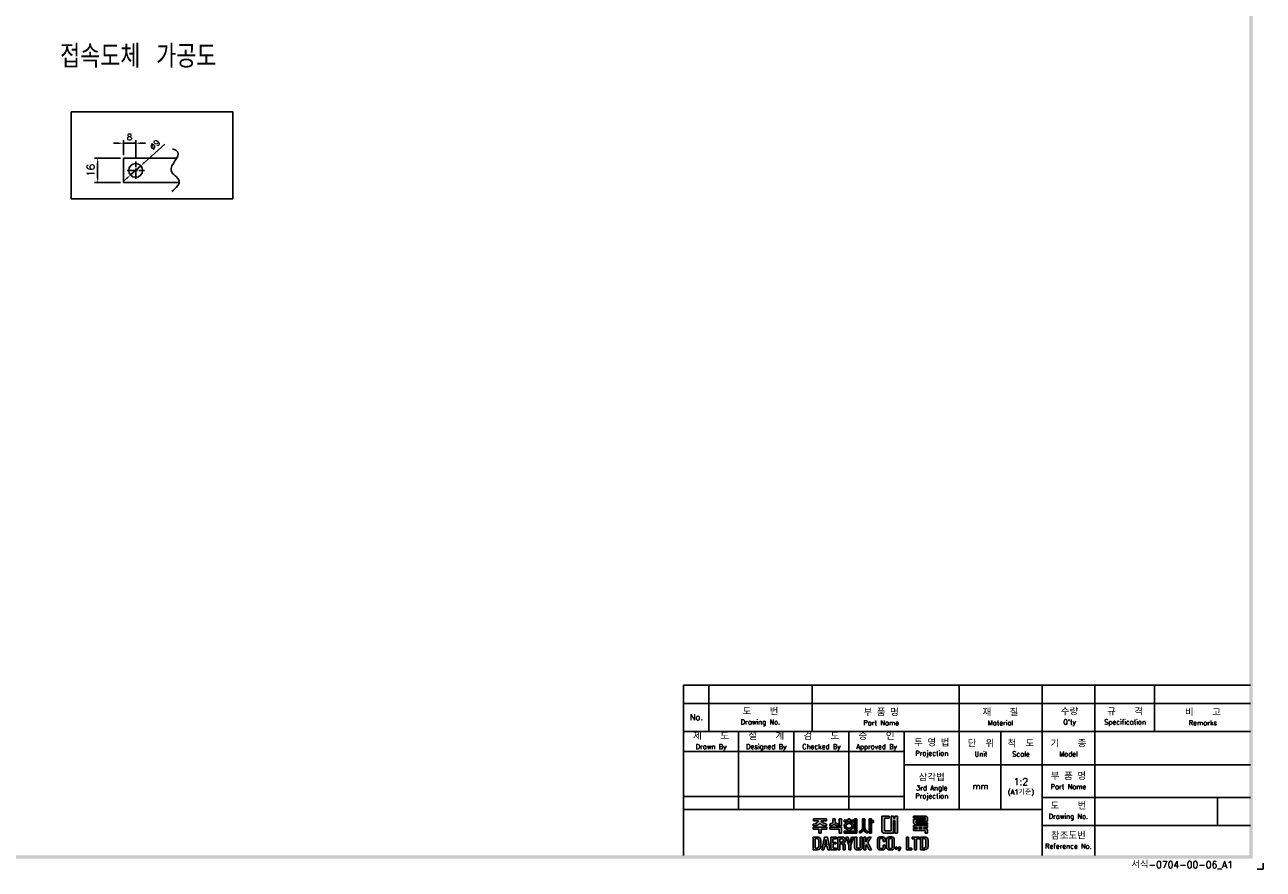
# Model space of a CAD drawing. Extents: x 2148 to 4002, y -907 to 1742.
# Tile 16 of 18: x 3194 to 4002, y 580 to 1131. Entities that reach past the tile are written whole.
import ezdxf

# ---------------------------------------------------------------- set-up
doc = ezdxf.new("R2010")
doc.units = 0
doc.header["$LTSCALE"] = 3
doc.header["$MEASUREMENT"] = 0
doc.linetypes.add('CENTER', pattern=[2, 1.25, -0.25, 0.25, -0.25])
doc.layers.get('0').update_dxf_attribs({"linetype": 'CONTINUOUS'})
doc.layers.get('Defpoints').update_dxf_attribs({"linetype": 'CONTINUOUS'})
for name, color, linetype in [('cen', 1, 'CENTER'), ('di', 3, 'CONTINUOUS'), ('dimtaxt', 3, 'CONTINUOUS'), ('dwg', 7, 'CONTINUOUS')]:
    doc.layers.add(name, color=color, linetype=linetype)
doc.styles.add('KIM', font='ROMANS.shx', dxfattribs={"height": 5, "bigfont": 'GSG1.shx'})
doc.styles.get("Standard").update_dxf_attribs({"font": 'romans.shx', "height": 4, "bigfont": 'ghs.shx'})
doc.dimstyles.get("Standard").update_dxf_attribs({"dimtxt": 0.18, "dimasz": 0.18, "dimexe": 0.18, "dimexo": 0.0625, "dimgap": 0.09, "dimtad": 0, "dimtih": 1, "dimtoh": 1, "dimdec": 4, "dimzin": 0, "dimdsep": 46, "dimtxsty": 'Standard', "dimcen": 0.09, "dimadec": 0, "dimazin": 0, "dimtfac": 1, "dimtdec": 4, "dimtofl": 0, "dimtmove": 0, "dimatfit": 3, "dimfxl": 0, "dimtolj": 1, "dimtzin": 0, "dimarcsym": 0})
doc.dimstyles.new('STANDARD$0', dxfattribs={"dimtxt": 5, "dimasz": 5, "dimexe": 1, "dimexo": 2, "dimgap": 2, "dimtad": 1, "dimdec": 4, "dimzin": 12, "dimdsep": 46, "dimtxsty": 'KIM', "dimcen": -1, "dimdle": 0.1, "dimadec": 0, "dimazin": 0, "dimtfac": 1, "dimtdec": 4, "dimtmove": 0, "dimatfit": 3, "dimfxl": 0, "dimtolj": 1, "dimtzin": 0, "dimarcsym": 0})

# ---------------------------------------------------------------- blocks, each defined once
blk = doc.blocks.new('*D153')
at = {"layer": 'Defpoints', "color": 0}
for p in [(3266.06, 1053.91), (3258.06, 1044.19), (3266.06, 1041.93)]:
    blk.add_point(p, dxfattribs=at)
at = {"layer": 'di'}
for p, q in [((3254.86, 1053.91), (3251.66, 1053.91)), ((3258.06, 1046.19), (3258.06, 1055.91)), ((3258.06, 1053.91), (3266.06, 1053.91)), ((3266.06, 1043.93), (3266.06, 1055.91)), ((3269.26, 1053.91), (3272.46, 1053.91))]:
    blk.add_line(p, q, dxfattribs=at)
for points in [[(3254.86, 1054.44), (3254.86, 1053.38), (3258.06, 1053.91)], [(3269.26, 1054.44), (3269.26, 1053.38), (3266.06, 1053.91)]]:
    blk.add_solid(points, dxfattribs=at)
at = {"layer": 'di', "insert": (3262.06, 1057.91), "char_height": 4, "attachment_point": 5}
blk.add_mtext('\\A1;8', dxfattribs=at)
blk = doc.blocks.new('*D154')
at = {"layer": 'Defpoints', "color": 0}
for p in [(3269.4, 1039.21), (3262.72, 1033.18)]:
    blk.add_point(p, dxfattribs=at)
at = {"layer": 'di'}
for p, q in [((3285.04, 1053.34), (3271.77, 1041.35)), ((3262.72, 1033.18), (3269.4, 1039.21)), ((3260.35, 1031.03), (3257.97, 1028.89))]:
    blk.add_line(p, q, dxfattribs=at)
for points in [[(3271.41, 1041.75), (3272.13, 1040.96), (3269.4, 1039.21)], [(3259.99, 1031.43), (3260.7, 1030.63), (3262.72, 1033.18)]]:
    blk.add_solid(points, dxfattribs=at)
at = {"layer": 'di', "insert": (3278.61, 1052.92), "char_height": 4, "attachment_point": 5, "rotation": 42.09685}
blk.add_mtext('\\A1;∅9', dxfattribs=at)
blk = doc.blocks.new('*D155')
at = {"layer": 'Defpoints', "color": 0}
for p in [(3258.06, 1044.19), (3241.25, 1028.19), (3258.06, 1028.19)]:
    blk.add_point(p, dxfattribs=at)
at = {"layer": 'di'}
for p, q in [((3256.06, 1044.19), (3239.25, 1044.19)), ((3241.25, 1040.99), (3241.25, 1031.39)), ((3256.06, 1028.19), (3239.25, 1028.19))]:
    blk.add_line(p, q, dxfattribs=at)
for points in [[(3240.72, 1040.99), (3241.78, 1040.99), (3241.25, 1044.19)], [(3240.72, 1031.39), (3241.78, 1031.39), (3241.25, 1028.19)]]:
    blk.add_solid(points, dxfattribs=at)
at = {"layer": 'di', "insert": (3236.75, 1036.19), "char_height": 5, "attachment_point": 5, "rotation": 90, "style": 'KIM'}
blk.add_mtext('\\A1;16', dxfattribs=at)
blk = doc.blocks.new('도면서식 A1')
at = {"layer": 'di', "insert": (780.92, -2.61), "char_height": 2.2, "width": 38.8706, "attachment_point": 4}
blk.add_mtext('서식-0704-00-06_A1', dxfattribs=at)
blk = doc.blocks.new('대륙')
at = {"layer": 'dimtaxt'}
h = blk.add_hatch(color=256, dxfattribs=at)
edge = h.paths.add_edge_path()
edge.add_line((51.99, 12.18), (47.65, 12.18))
edge.add_line((47.65, 12.18), (47.65, 11.59))
edge.add_line((47.65, 11.59), (49.36, 11.59))
edge.add_ellipse((47.48, 11.55), major_axis=(1.89, 0.39), ratio=0.576936, start_angle=268.0794, end_angle=342.4305, ccw=False)
edge.add_line((47.64, 10.44), (47.64, 9.87))
edge.add_ellipse((47.59, 11.36), major_axis=(2.46, 0), ratio=0.608939, start_angle=-88.7913, end_angle=-24.3158)
edge.add_ellipse((52.06, 11.36), major_axis=(-2.46, 0), ratio=0.608939, start_angle=384.3158, end_angle=448.3061)
edge.add_line((51.99, 9.87), (51.99, 10.51))
edge.add_ellipse((52.11, 11.62), major_axis=(-1.91, 0.31), ratio=0.577613, start_angle=17.5125, end_angle=91.8636, ccw=False)
edge.add_line((50.24, 11.59), (51.99, 11.59))
edge.add_line((51.99, 11.59), (51.99, 12.18))
h.paths.add_polyline_path([(52, 9.48), (47.64, 9.48), (47.64, 8.87), (49.46, 8.87), (49.46, 7.49), (50.19, 7.49), (50.19, 8.88), (52, 8.88)])
edge = h.paths.add_edge_path()
edge.add_arc((55.25, 11.18), 0.45, 180, 220.7047, ccw=False)
edge.add_line((54.8, 11.18), (54.8, 12.18))
edge.add_line((54.8, 12.18), (54.06, 12.18))
edge.add_line((54.06, 12.18), (54.06, 11.18))
edge.add_arc((53.61, 11.18), 0.45, 319.2953, 360, ccw=False)
edge.add_spline(control_points=[(53.95, 10.89), (53.94, 10.88), (53.93, 10.87), (53.83, 10.76), (53.7, 10.68), (53.03, 10.51)], knot_values=[3.761053, 3.761053, 3.761053, 3.761053, 3.807132, 3.807132, 4.298097, 4.298097, 4.298097, 4.298097], degree=3, periodic=0)
edge.add_line((53.03, 10.51), (53.03, 9.85))
edge.add_spline(control_points=[(53.03, 9.85), (53.05, 9.85), (53.06, 9.85), (53.74, 9.96), (53.94, 10.08), (54.15, 10.22), (54.2, 10.3), (54.43, 10.6)], knot_values=[3.495949, 3.495949, 3.495949, 3.495949, 3.524444, 3.524444, 4.06832, 4.06832, 4.379503, 4.379503, 4.379503, 4.379503], degree=3, periodic=0)
edge.add_spline(control_points=[(54.43, 10.6), (54.65, 10.3), (54.71, 10.22), (54.92, 10.08), (55.12, 9.96), (55.75, 9.88), (55.78, 9.87), (55.8, 9.86)], knot_values=[3.495949, 3.495949, 3.495949, 3.495949, 3.807132, 3.807132, 4.351008, 4.351008, 4.402945, 4.402945, 4.402945, 4.402945], degree=3, periodic=0)
edge.add_line((55.8, 9.86), (55.8, 10.59))
edge.add_spline(control_points=[(55.8, 10.59), (55.78, 10.59), (55.76, 10.6), (55.19, 10.66), (55.03, 10.75), (54.92, 10.87), (54.91, 10.88), (54.91, 10.89)], knot_values=[3.761053, 3.761053, 3.761053, 3.761053, 3.81299, 3.81299, 4.356866, 4.356866, 4.402945, 4.402945, 4.402945, 4.402945], degree=3, periodic=0)
h.paths.add_polyline_path([(56.82, 9.48), (53.03, 9.48), (53.03, 8.87), (56.1, 8.87), (56.1, 7.49), (56.82, 7.49)])
h.paths.add_polyline_path([(56.82, 12.19), (56.1, 12.19), (56.1, 9.87), (56.82, 9.87)])
h.paths.add_polyline_path([(60.76, 11.76), (59.58, 11.76), (59.58, 12.19), (59.05, 12.19), (59.05, 11.76), (57.74, 11.76), (57.74, 11.21), (60.76, 11.21)])
edge = h.paths.add_edge_path()
edge.add_ellipse((59.26, 9.92), major_axis=(-1.56, 0), ratio=0.830145, start_angle=101.7462, end_angle=265.4383)
edge.add_line((59.38, 11.21), (59.13, 11.21))
edge.add_ellipse((59.26, 9.92), major_axis=(1.56, 0), ratio=0.830145, start_angle=94.5617, end_angle=259.6787)
edge.add_line((58.98, 8.65), (58.98, 8.2))
edge.add_line((58.98, 8.2), (59.58, 8.2))
edge.add_line((59.58, 8.2), (59.58, 8.65))
edge = h.paths.add_edge_path(flags=16)
edge.add_spline(control_points=[(60.26, 9.92), (60.26, 10.03), (60.22, 10.15), (60.06, 10.37), (59.93, 10.48), (59.59, 10.63), (59.39, 10.66), (58.99, 10.64), (58.8, 10.59), (58.5, 10.41), (58.39, 10.3), (58.27, 10.07), (58.25, 9.96), (58.28, 9.73), (58.34, 9.62), (58.54, 9.4), (58.69, 9.3), (59.06, 9.19), (59.26, 9.17), (59.65, 9.23), (59.83, 9.31), (60.09, 9.5), (60.18, 9.62), (60.25, 9.8), (60.26, 9.86), (60.26, 9.92)], knot_values=[0, 0, 0, 0, 0.543876, 0.543876, 1.087752, 1.087752, 1.631628, 1.631628, 2.175504, 2.175504, 2.71938, 2.71938, 3.263256, 3.263256, 3.807132, 3.807132, 4.351008, 4.351008, 4.894884, 4.894884, 5.43876, 5.43876, 5.982636, 5.982636, 6.283185, 6.283185, 6.283185, 6.283185], degree=3, periodic=0)
for points in [[(61.83, 12.19), (61.11, 12.19), (61.11, 8.2), (57.74, 8.2), (57.74, 7.47), (61.11, 7.47), (61.83, 7.47)], [(70.89, 12.38), (72.38, 12.38), (72.38, 13.12), (70.01, 13.12), (70.01, 8), (70.53, 7.49), (73.84, 7.49), (73.84, 11.66), (74.29, 11.66), (74.29, 7.49), (75.14, 7.49), (75.14, 13.12), (74.29, 13.12), (74.29, 12.42), (73.84, 12.42), (73.84, 13.12), (73.01, 13.12), (73.01, 8.23), (70.89, 8.23)]]:
    blk.add_hatch(color=256, dxfattribs=at).paths.add_polyline_path(points)
h = blk.add_hatch(color=256, dxfattribs=at)
edge = h.paths.add_edge_path()
edge.add_line((64.41, 12.18), (63.7, 12.18))
edge.add_line((63.7, 12.18), (63.7, 9.23))
edge.add_ellipse((62.86, 9.12), major_axis=(0.66, 0.841), ratio=0.672815, start_angle=218.7862, end_angle=304.0863, ccw=False)
edge.add_line((62.7, 8.19), (62.7, 7.51))
edge.add_ellipse((63.11, 8.54), major_axis=(0.964, 0.919), ratio=0.540942, start_angle=220.7961, end_angle=301.7505)
edge.add_ellipse((64.93, 8.53), major_axis=(-0.866, 0.919), ratio=0.569913, start_angle=58.7442, end_angle=145.288)
edge.add_line((65.35, 7.49), (65.35, 8.17))
edge.add_ellipse((65.18, 9.26), major_axis=(-0.67, 1.07), ratio=0.576723, start_angle=74.3826, end_angle=142.9847, ccw=False)
edge.add_line((64.41, 9.18), (64.41, 12.18))
h.paths.add_polyline_path([(66.65, 10.99), (67.26, 10.99), (67.26, 11.63), (66.64, 11.63), (66.64, 12.18), (65.92, 12.18), (65.92, 7.49), (66.65, 7.49)])
h = blk.add_hatch(color=256, dxfattribs=at)
h.paths.add_polyline_path([(84.17, 12.56), (84.17, 11.99), (80.38, 11.99), (80.38, 10.74), (80.81, 10.32), (84.92, 10.32), (84.92, 10.92), (81.19, 10.92), (81.19, 11.44), (84.92, 11.44), (84.92, 12.6), (84.39, 13.12), (80.36, 13.12), (80.36, 12.56)])
h.paths.add_polyline_path([(83.7, 9.41), (84.92, 9.41), (84.92, 9.97), (80.36, 9.97), (80.36, 9.41), (81.48, 9.41), (81.48, 9.04), (80.35, 9.04), (80.35, 8.42), (84.18, 8.42), (84.18, 7.49), (84.92, 7.49), (84.92, 8.64), (84.52, 9.04), (83.7, 9.04)])
h.paths.add_polyline_path([(83, 9.41), (82.23, 9.41), (82.23, 9.04), (83, 9.04)], flags=17)
h = blk.add_hatch(color=256, dxfattribs=at)
h.paths.add_polyline_path([(47.58, 6.25), (47.58, 2.12), (49.06, 2.12, 0.414214), (50.06, 3.12), (50.06, 5.25, 0.414214), (49.06, 6.25)])
h.paths.add_polyline_path([(48.9, 5.73, -0.414214), (49.4, 5.23), (49.4, 3.16, -0.414214), (48.9, 2.66), (48.23, 2.66), (48.23, 5.73)], flags=16)
h.paths.add_polyline_path([(50.42, 2.11), (51.1, 2.11), (51.31, 3.17), (52.21, 3.17), (52.42, 2.11), (53.1, 2.11), (52.25, 6.23), (51.27, 6.23)])
h.paths.add_polyline_path([(51.77, 5.49), (52.09, 3.74), (51.43, 3.74)], flags=16)
h.paths.add_polyline_path([(53.4, 2.11), (55.25, 2.11), (55.25, 2.66), (54.07, 2.66), (54.07, 3.99), (55.15, 3.99), (55.15, 4.52), (54.06, 4.52), (54.06, 5.7), (55.21, 5.7), (55.21, 6.25), (53.4, 6.25)])
h.paths.add_polyline_path([(55.67, 2.12), (56.33, 2.12), (56.33, 4.05), (56.93, 4.05, -0.414214), (57.33, 3.65), (57.33, 2.12), (58.02, 2.12), (58.02, 3.65, 0.276846), (57.45, 4.24, 0.25864), (58.02, 4.77), (58.02, 5.43, 0.414214), (57.22, 6.23), (55.67, 6.23)])
h.paths.add_polyline_path([(56.33, 5.71), (57.04, 5.71, -0.414214), (57.34, 5.41), (57.34, 4.86, -0.414214), (57.04, 4.56), (56.33, 4.56)], flags=16)
h.paths.add_polyline_path([(59.2, 3.57), (59.2, 2.11), (59.85, 2.11), (59.85, 3.58), (60.8, 6.24), (60.13, 6.24), (59.53, 4.27), (58.97, 6.24), (58.28, 6.24)])
h.paths.add_polyline_path([(61.13, 2.78, 0.414214), (61.88, 2.03), (62.85, 2.03, 0.414214), (63.6, 2.78), (63.6, 6.24), (62.93, 6.24), (62.93, 2.84, -0.414214), (62.68, 2.59), (62.07, 2.59, -0.414214), (61.82, 2.84), (61.82, 6.24), (61.13, 6.24)])
h.paths.add_polyline_path([(64.11, 2.12), (64.77, 2.12), (64.77, 3.42), (64.98, 3.87), (65.9, 2.12), (66.68, 2.12), (65.38, 4.46), (66.48, 6.23), (65.69, 6.23), (64.76, 4.66), (64.76, 6.23), (64.11, 6.23)])
h.paths.add_polyline_path([(68.62, 2.84, 0.414214), (69.42, 2.04), (70.32, 2.04, 0.414214), (71.12, 2.84), (71.12, 3.62), (70.47, 3.62), (70.47, 2.85, -0.414214), (70.17, 2.55), (69.58, 2.55, -0.414214), (69.28, 2.85), (69.28, 5.49, -0.414214), (69.58, 5.79), (70.16, 5.79, -0.414214), (70.46, 5.49), (70.46, 4.76), (71.12, 4.76), (71.12, 5.52, 0.414214), (70.32, 6.32), (69.42, 6.32, 0.414214), (68.62, 5.52)])
h.paths.add_polyline_path([(71.57, 2.84, 0.414214), (72.37, 2.04), (73.25, 2.04, 0.414214), (74.05, 2.84), (74.05, 5.52, 0.414214), (73.25, 6.32), (72.37, 6.32, 0.414214), (71.57, 5.52)])
h.paths.add_polyline_path([(72.23, 5.5, -0.414214), (72.53, 5.8), (73.09, 5.8, -0.414214), (73.39, 5.5), (73.39, 2.85, -0.414214), (73.09, 2.55), (72.53, 2.55, -0.414214), (72.23, 2.85)], flags=16)
h.paths.add_polyline_path([(74.42, 2.34), (75.05, 2.34), (75.05, 2.98), (74.42, 2.98)])
h.paths.add_polyline_path([(75.76, 2.34, -0.316213), (75.39, 2.07), (75.39, 1.77, 0.409412), (76.08, 2.47), (76.08, 2.98), (75.39, 2.98), (75.39, 2.34)])
h.paths.add_polyline_path([(78.08, 2.12), (79.79, 2.12), (79.79, 2.67), (78.75, 2.67), (78.75, 6.24), (78.08, 6.24)])
h.paths.add_polyline_path([(80.68, 2.12), (81.35, 2.12), (81.35, 5.7), (82.27, 5.7), (82.27, 6.24), (79.92, 6.24), (79.92, 5.7), (80.68, 5.7)])
h.paths.add_polyline_path([(82.59, 2.13), (84.07, 2.13, 0.414214), (85.07, 3.13), (85.07, 5.24, 0.414214), (84.07, 6.24), (82.59, 6.24)])
h.paths.add_polyline_path([(83.24, 5.73), (83.9, 5.73, -0.414214), (84.4, 5.23), (84.4, 3.15, -0.414214), (83.9, 2.65), (83.24, 2.65)], flags=16)
for p, q in [((47.65, 12.18), (51.99, 12.18)), ((47.65, 12.18), (47.65, 11.59)), ((51.99, 12.18), (51.99, 11.59)), ((54.06, 12.18), (54.8, 12.18)), ((54.06, 12.18), (54.06, 11.18)), ((54.8, 12.18), (54.8, 11.18)), ((56.82, 12.19), (56.1, 12.19)), ((56.1, 12.19), (56.1, 9.87)), ((56.82, 12.19), (56.82, 9.87)), ((59.05, 11.76), (59.05, 12.19)), ((59.05, 12.19), (59.58, 12.19)), ((59.58, 12.19), (59.58, 11.76)), ((61.11, 12.19), (61.11, 8.2)), ((61.83, 12.19), (61.11, 12.19)), ((61.83, 7.47), (61.83, 12.19)), ((63.7, 12.18), (64.41, 12.18)), ((63.7, 12.18), (63.7, 9.23)), ((64.41, 12.18), (64.41, 9.18)), ((65.92, 7.49), (65.92, 12.18)), ((65.92, 12.18), (66.64, 12.18)), ((66.64, 12.18), (66.64, 11.63)), ((70.01, 13.12), (70.01, 8)), ((70.01, 13.12), (72.38, 13.12)), ((70.89, 12.38), (70.89, 8.23)), ((70.89, 12.38), (72.38, 12.38)), ((72.38, 13.12), (72.38, 12.38)), ((73.01, 13.12), (73.01, 8.23)), ((73.01, 13.12), (73.84, 13.12)), ((73.84, 13.12), (73.84, 12.42)), ((73.84, 12.42), (74.29, 12.42)), ((74.29, 13.12), (75.14, 13.12)), ((74.29, 13.12), (74.29, 12.42)), ((75.14, 13.12), (75.14, 7.49)), ((80.36, 13.12), (84.39, 13.12)), ((80.36, 12.56), (80.36, 13.12)), ((80.36, 12.56), (84.17, 12.56)), ((84.17, 12.56), (84.17, 11.99)), ((84.92, 12.6), (84.39, 13.12)), ((84.92, 12.6), (84.92, 11.44)), ((47.64, 10.44), (47.64, 9.87)), ((47.64, 9.48), (52, 9.48)), ((47.64, 8.87), (47.64, 9.48)), ((49.46, 8.87), (47.64, 8.87)), ((47.65, 11.59), (49.36, 11.59)), ((49.46, 7.49), (49.46, 8.87)), ((50.19, 8.88), (50.19, 7.49)), ((52, 8.88), (50.19, 8.88)), ((51.99, 11.59), (50.24, 11.59)), ((51.99, 10.51), (51.99, 9.87)), ((52, 9.48), (52, 8.88)), ((53.03, 9.85), (53.03, 10.51)), ((53.03, 9.48), (56.82, 9.48)), ((53.03, 8.87), (53.03, 9.48)), ((56.1, 8.87), (53.03, 8.87)), ((55.8, 9.86), (55.8, 10.59)), ((56.82, 9.87), (56.1, 9.87)), ((56.1, 7.49), (56.1, 8.87)), ((56.82, 9.48), (56.82, 7.49)), ((57.74, 11.76), (59.05, 11.76)), ((57.74, 11.21), (57.74, 11.76)), ((60.76, 11.21), (57.74, 11.21)), ((57.74, 8.2), (61.11, 8.2)), ((57.74, 7.47), (57.74, 8.2)), ((58.98, 8.2), (58.98, 8.65)), ((59.58, 11.76), (60.76, 11.76)), ((59.58, 8.65), (59.58, 8.2)), ((60.76, 11.76), (60.76, 11.21)), ((62.7, 7.51), (62.7, 8.19)), ((65.35, 7.49), (65.35, 8.17)), ((66.64, 11.63), (67.26, 11.63)), ((66.65, 10.99), (66.65, 7.49)), ((67.26, 10.99), (66.65, 10.99)), ((67.26, 11.63), (67.26, 10.99)), ((73.01, 8.23), (70.89, 8.23)), ((73.84, 11.66), (73.84, 7.49)), ((73.84, 11.66), (74.29, 11.66)), ((74.29, 11.66), (74.29, 7.49)), ((80.35, 9.04), (81.48, 9.04)), ((80.35, 9.04), (80.35, 8.42)), ((80.35, 8.42), (84.18, 8.42)), ((80.36, 9.97), (84.92, 9.97)), ((80.36, 9.97), (80.36, 9.41)), ((80.36, 9.41), (81.48, 9.41)), ((80.38, 11.99), (84.17, 11.99)), ((80.38, 11.99), (80.38, 10.74)), ((80.81, 10.32), (80.38, 10.74)), ((80.81, 10.32), (84.92, 10.32)), ((81.19, 11.44), (84.92, 11.44)), ((81.19, 11.44), (81.19, 10.92)), ((81.19, 10.92), (84.92, 10.92)), ((81.48, 9.41), (81.48, 9.04)), ((82.23, 9.41), (83, 9.41)), ((82.23, 9.41), (82.23, 9.04)), ((82.23, 9.04), (83, 9.04)), ((83, 9.41), (83, 9.04)), ((83.7, 9.41), (84.92, 9.41)), ((83.7, 9.41), (83.7, 9.04)), ((83.7, 9.04), (84.52, 9.04)), ((84.18, 8.42), (84.18, 7.49)), ((84.92, 8.64), (84.52, 9.04)), ((84.92, 10.92), (84.92, 10.32)), ((84.92, 9.97), (84.92, 9.41)), ((84.92, 8.64), (84.92, 7.49)), ((47.58, 6.25), (47.58, 2.12)), ((47.58, 6.25), (49.06, 6.25)), ((48.23, 5.73), (48.23, 2.66)), ((48.9, 5.73), (48.23, 5.73)), ((49.4, 3.16), (49.4, 5.23)), ((50.19, 7.49), (49.46, 7.49)), ((50.06, 5.25), (50.06, 3.12)), ((51.27, 6.23), (50.42, 2.11)), ((52.25, 6.23), (51.27, 6.23)), ((51.77, 5.49), (51.43, 3.74)), ((52.09, 3.74), (51.77, 5.49)), ((53.1, 2.11), (52.25, 6.23)), ((55.21, 6.25), (53.4, 6.25)), ((53.4, 6.25), (53.4, 2.11)), ((54.06, 5.7), (55.21, 5.7)), ((54.06, 4.52), (54.06, 5.7)), ((55.15, 4.52), (54.06, 4.52)), ((55.15, 3.99), (55.15, 4.52)), ((55.21, 5.7), (55.21, 6.25)), ((55.67, 6.23), (55.67, 2.12)), ((57.22, 6.23), (55.67, 6.23)), ((56.82, 7.49), (56.1, 7.49)), ((56.33, 5.71), (56.33, 4.56)), ((57.04, 5.71), (56.33, 5.71)), ((56.33, 4.56), (57.04, 4.56)), ((56.33, 2.12), (56.33, 4.05)), ((56.33, 4.05), (56.93, 4.05)), ((57.34, 4.86), (57.34, 5.41)), ((61.11, 7.47), (57.74, 7.47)), ((58.02, 4.77), (58.02, 5.43)), ((58.97, 6.24), (58.28, 6.24)), ((58.28, 6.24), (59.2, 3.57)), ((59.53, 4.27), (58.97, 6.24)), ((60.13, 6.24), (59.53, 4.27)), ((59.85, 3.58), (60.8, 6.24)), ((60.8, 6.24), (60.13, 6.24)), ((61.11, 7.47), (61.83, 7.47)), ((61.13, 6.24), (61.13, 2.78)), ((61.82, 6.24), (61.13, 6.24)), ((61.82, 2.84), (61.82, 6.24)), ((62.93, 2.84), (62.93, 6.24)), ((62.93, 6.24), (63.6, 6.24)), ((63.6, 6.24), (63.6, 2.78)), ((64.11, 2.12), (64.11, 6.23)), ((64.11, 6.23), (64.76, 6.23)), ((64.76, 4.66), (65.69, 6.23)), ((64.76, 6.23), (64.76, 4.66)), ((66.48, 6.23), (65.38, 4.46)), ((65.38, 4.46), (66.68, 2.12)), ((65.69, 6.23), (66.48, 6.23)), ((66.65, 7.49), (65.92, 7.49)), ((68.62, 2.84), (68.62, 5.52)), ((69.28, 5.49), (69.28, 2.85)), ((70.32, 6.32), (69.42, 6.32)), ((70.16, 5.79), (69.58, 5.79)), ((70.53, 7.49), (70.01, 8)), ((70.46, 4.76), (70.46, 5.49)), ((71.12, 4.76), (70.46, 4.76)), ((73.84, 7.49), (70.53, 7.49)), ((71.12, 5.52), (71.12, 4.76)), ((71.57, 2.84), (71.57, 5.52)), ((72.23, 5.5), (72.23, 2.85)), ((73.25, 6.32), (72.37, 6.32)), ((73.09, 5.8), (72.53, 5.8)), ((73.39, 2.85), (73.39, 5.5)), ((74.05, 5.52), (74.05, 2.84)), ((75.14, 7.49), (74.29, 7.49)), ((78.08, 6.24), (78.08, 2.12)), ((78.75, 6.24), (78.08, 6.24)), ((78.75, 2.67), (78.75, 6.24)), ((82.27, 6.24), (79.92, 6.24)), ((79.92, 6.24), (79.92, 5.7)), ((79.92, 5.7), (80.68, 5.7)), ((80.68, 5.7), (80.68, 2.12)), ((81.35, 2.12), (81.35, 5.7)), ((81.35, 5.7), (82.27, 5.7)), ((82.27, 5.7), (82.27, 6.24)), ((82.59, 6.24), (82.59, 2.13)), ((84.07, 6.24), (82.59, 6.24)), ((83.24, 2.65), (83.24, 5.73)), ((83.24, 5.73), (83.9, 5.73)), ((84.92, 7.49), (84.18, 7.49)), ((84.4, 3.15), (84.4, 5.23)), ((85.07, 3.13), (85.07, 5.24)), ((47.58, 2.12), (49.06, 2.12)), ((48.23, 2.66), (48.9, 2.66)), ((50.42, 2.11), (51.1, 2.11)), ((51.1, 2.11), (51.31, 3.17)), ((51.31, 3.17), (52.21, 3.17)), ((51.43, 3.74), (52.09, 3.74)), ((52.21, 3.17), (52.42, 2.11)), ((52.42, 2.11), (53.1, 2.11)), ((53.4, 2.11), (55.25, 2.11)), ((54.07, 3.99), (55.15, 3.99)), ((54.07, 2.66), (54.07, 3.99)), ((55.25, 2.66), (54.07, 2.66)), ((55.25, 2.11), (55.25, 2.66)), ((55.67, 2.12), (56.33, 2.12)), ((57.33, 3.65), (57.33, 2.12)), ((57.33, 2.12), (58.02, 2.12)), ((58.02, 2.12), (58.02, 3.65)), ((59.2, 3.57), (59.2, 2.11)), ((59.2, 2.11), (59.85, 2.11)), ((59.85, 2.11), (59.85, 3.58)), ((62.85, 2.03), (61.88, 2.03)), ((62.68, 2.59), (62.07, 2.59)), ((64.77, 2.12), (64.11, 2.12)), ((64.98, 3.87), (64.77, 3.42)), ((64.77, 3.42), (64.77, 2.12)), ((65.9, 2.12), (64.98, 3.87)), ((66.68, 2.12), (65.9, 2.12)), ((70.32, 2.04), (69.42, 2.04)), ((70.17, 2.55), (69.58, 2.55)), ((70.47, 3.62), (70.47, 2.85)), ((71.12, 3.62), (70.47, 3.62)), ((71.12, 2.84), (71.12, 3.62)), ((73.25, 2.04), (72.37, 2.04)), ((73.09, 2.55), (72.53, 2.55)), ((74.42, 2.98), (74.42, 2.34)), ((75.05, 2.98), (74.42, 2.98)), ((75.05, 2.34), (74.42, 2.34)), ((75.05, 2.98), (75.05, 2.34)), ((75.39, 2.98), (75.39, 2.34)), ((76.08, 2.98), (75.39, 2.98)), ((75.76, 2.34), (75.39, 2.34)), ((75.39, 2.07), (75.39, 1.77)), ((76.08, 2.98), (76.08, 2.47)), ((78.08, 2.12), (79.79, 2.12)), ((79.79, 2.67), (78.75, 2.67)), ((79.79, 2.12), (79.79, 2.67)), ((80.68, 2.12), (81.35, 2.12)), ((82.59, 2.13), (84.07, 2.13)), ((83.9, 2.65), (83.24, 2.65))]:
    blk.add_line(p, q, dxfattribs=at)
for centre, radius, start, end in [((53.61, 11.18), 0.45, 319.2953, 360), ((55.25, 11.18), 0.45, 180, 220.7047), ((48.9, 5.23), 0.5, 0, 90), ((49.06, 5.25), 1, 0, 90), ((57.22, 4.85), 0.8, 270, 270), ((56.93, 3.65), 0.4, 0, 90), ((57.04, 5.41), 0.3, 0, 90), ((57.04, 4.86), 0.3, 270, 0), ((57.22, 5.43), 0.8, 0, 90), ((57.26, 5.02), 0.8, 283.6828, 341.6876), ((57.24, 3.47), 0.8, 12.921, 74.819), ((69.42, 5.52), 0.8, 90, 180), ((69.58, 5.49), 0.3, 90, 180), ((70.16, 5.49), 0.3, 0, 90), ((70.32, 5.52), 0.8, 0, 90), ((72.37, 5.52), 0.8, 90, 180), ((72.53, 5.5), 0.3, 90, 180), ((73.09, 5.5), 0.3, 0, 90), ((73.25, 5.52), 0.8, 0, 90), ((83.9, 5.23), 0.5, 0, 90), ((84.07, 5.24), 1, 0, 90), ((48.9, 3.16), 0.5, 270, 0), ((49.06, 3.12), 1, 270, 0), ((61.88, 2.78), 0.75, 180, 270), ((62.07, 2.84), 0.25, 180, 270), ((62.68, 2.84), 0.25, 270, 0), ((62.85, 2.78), 0.75, 270, 0), ((69.42, 2.84), 0.8, 180, 270), ((69.58, 2.85), 0.3, 180, 270), ((70.17, 2.85), 0.3, 270, 0), ((70.32, 2.84), 0.8, 270, 0), ((72.37, 2.84), 0.8, 180, 270), ((72.53, 2.85), 0.3, 180, 270), ((73.09, 2.85), 0.3, 270, 0), ((73.25, 2.84), 0.8, 270, 0), ((75.38, 2.47), 0.7, 270.9408, 0), ((75.38, 2.47), 0.4, 271.6466, 341.8371), ((83.9, 3.15), 0.5, 270, 0), ((84.07, 3.13), 1, 270, 0)]:
    blk.add_arc(centre, radius, start, end, dxfattribs=at)
for centre, major_axis, ratio, start_param, end_param in [((47.48, 11.55), (1.89, 0.39), 0.576936, 4.678869, 5.97654), ((47.59, 11.36), (-2.46, 0), 0.608939, 1.591893, 2.717202), ((59.26, 9.92), (1.56, 0), 0.830145, 1.650413, 4.532248), ((59.26, 9.92), (-1.56, 0), 0.830145, 1.775806, 4.632772), ((62.86, 9.12), (0.66, 0.841), 0.672815, 3.81854, 5.307307), ((63.11, 8.54), (0.964, 0.919), 0.540942, 3.853619, 5.26654)]:
    blk.add_ellipse(centre, major_axis=major_axis, ratio=ratio, start_param=start_param, end_param=end_param, dxfattribs=at)
at = {"layer": 'dimtaxt', "extrusion": (0, 0, -1)}
for centre, major_axis, ratio, start_param, end_param in [((52.06, 11.36), (-2.46, 0), 0.608939, -1.541231, -0.42439), ((52.11, 11.62), (-1.91, 0.31), 0.577613, 4.679864, 5.977535), ((64.93, 8.53), (-0.866, 0.919), 0.569913, 3.747431, 5.257905), ((65.18, 9.26), (-0.67, 1.07), 0.576723, 3.787632, 4.984965)]:
    blk.add_ellipse(centre, major_axis=major_axis, ratio=ratio, start_param=start_param, end_param=end_param, dxfattribs=at)
at = {"layer": 'dimtaxt'}
for points, knots in [([(53.95, 10.89), (53.94, 10.88), (53.93, 10.87), (53.83, 10.76), (53.7, 10.68), (53.03, 10.51)], [3.7610527, 3.7610527, 3.7610527, 3.7610527, 3.8071317, 3.8071317, 4.2980967, 4.2980967, 4.2980967, 4.2980967]), ([(54.43, 10.6), (54.2, 10.3), (54.15, 10.22), (53.94, 10.08), (53.74, 9.96), (53.06, 9.85), (53.05, 9.85), (53.03, 9.85)], [3.4959493, 3.4959493, 3.4959493, 3.4959493, 3.8071317, 3.8071317, 4.3510077, 4.3510077, 4.3795026, 4.3795026, 4.3795026, 4.3795026]), ([(54.43, 10.6), (54.65, 10.3), (54.71, 10.22), (54.92, 10.08), (55.12, 9.96), (55.75, 9.88), (55.78, 9.87), (55.8, 9.86)], [3.4959493, 3.4959493, 3.4959493, 3.4959493, 3.8071317, 3.8071317, 4.3510077, 4.3510077, 4.4029453, 4.4029453, 4.4029453, 4.4029453]), ([(54.91, 10.89), (54.91, 10.88), (54.92, 10.87), (55.03, 10.75), (55.19, 10.66), (55.76, 10.6), (55.78, 10.59), (55.8, 10.59)], [3.7610527, 3.7610527, 3.7610527, 3.7610527, 3.8071317, 3.8071317, 4.3510077, 4.3510077, 4.4029453, 4.4029453, 4.4029453, 4.4029453]), ([(60.26, 9.92), (60.26, 10.03), (60.22, 10.15), (60.06, 10.37), (59.93, 10.48), (59.59, 10.63), (59.39, 10.66), (58.99, 10.64), (58.8, 10.59), (58.5, 10.41), (58.39, 10.3), (58.27, 10.07), (58.25, 9.96), (58.28, 9.73), (58.34, 9.62), (58.54, 9.4), (58.69, 9.3), (59.06, 9.19), (59.26, 9.17), (59.65, 9.23), (59.83, 9.31), (60.09, 9.5), (60.18, 9.62), (60.25, 9.8), (60.26, 9.86), (60.26, 9.92)], [0, 0, 0, 0, 0.543876, 0.543876, 1.087752, 1.087752, 1.631628, 1.631628, 2.175504, 2.175504, 2.71938, 2.71938, 3.263256, 3.263256, 3.807132, 3.807132, 4.351008, 4.351008, 4.894884, 4.894884, 5.43876, 5.43876, 5.982636, 5.982636, 6.283185, 6.283185, 6.283185, 6.283185])]:
    blk.add_open_spline(points, degree=3, knots=knots, dxfattribs=at)

msp = doc.modelspace()

# ---------------------------------------------------------------- linework, layer by layer
for p, q in [((3258.059, 1044.192), (3292.821, 1044.192)), ((3258.059, 1044.192), (3258.059, 1028.192)), ((3258.059, 1028.192), (3294.469, 1028.192))]:
    msp.add_line(p, q)
msp.add_circle((3266.059, 1036.192), 4.5)
at = {"layer": 'cen'}
for p, q in [((3271.799, 1036.192), (3260.319, 1036.192)), ((3266.059, 1041.933), (3266.059, 1030.452))]:
    msp.add_line(p, q, dxfattribs=at)
at = {"layer": 'di'}
for p in [(4001.898, 584), (3997.898, 580)]:
    msp.add_line(p, (4001.898, 580), dxfattribs=at)
msp.add_lwpolyline([(3224.051, 1074.348), (3329.563, 1074.348), (3329.563, 1017.624), (3224.051, 1017.624)], close=True, dxfattribs=at)
msp.add_spline([(3290.056, 1050.31), (3293.589, 1048.075), (3289.214, 1036), (3294.41, 1029.54), (3289.713, 1022.294)], degree=3, dxfattribs=at)
at = {"layer": 'dimtaxt'}
for p, q in [((3993.569, 700.208), (3623.569, 700.208)), ((3623.569, 700.208), (3623.569, 589)), ((3640.014, 670.168), (3640.014, 700.168)), ((3707.569, 670.208), (3707.569, 700.208)), ((3803.569, 670.208), (3803.569, 700.208)), ((3857.569, 670.208), (3857.569, 700.208)), ((3891.951, 670.208), (3891.951, 700.208)), ((3931.033, 670.208), (3931.033, 700.208)), ((3993.569, 688.208), (3623.569, 688.208)), ((3659.569, 618.962), (3659.569, 669.876)), ((3695.569, 618.962), (3695.569, 669.876)), ((3731.569, 618.962), (3731.569, 669.876)), ((3767.569, 618.962), (3767.569, 669.876)), ((3803.569, 618.962), (3803.569, 669.876)), ((3830.569, 618.962), (3830.569, 669.876)), ((3857.569, 588.927), (3857.569, 669.876)), ((3891.951, 588.927), (3891.951, 669.876)), ((3767.569, 656.825), (3623.652, 656.825)), ((3993.569, 648.15), (3767.569, 648.15)), ((3767.569, 627.412), (3623.696, 627.412)), ((3993.569, 626.934), (3857.569, 626.934)), ((3971.951, 608.456), (3971.951, 626.934)), ((3857.569, 618.962), (3623.569, 618.962)), ((3993.569, 608.456), (3857.569, 608.456))]:
    msp.add_line(p, q, dxfattribs=at)
at = {"layer": 'dwg'}
msp.add_line((3993.569, 669.876), (3623.569, 669.876), dxfattribs=at)
for points in [[(3994.898, 1735), (3992.898, 1733), (3994.898, 587), (3992.898, 589)], [(3623.898, 670.176), (3623.898, 669.576), (3993.069, 670.176), (3993.069, 669.576)], [(3994.898, 587), (3992.898, 589), (2362.898, 587), (2364.898, 589)]]:
    msp.add_trace(points, dxfattribs=at)

# ---------------------------------------------------------------- block references
at = {"layer": 'di', "xscale": 2, "yscale": 2, "zscale": 2}
msp.add_blockref('대륙', (3613, 588.503), dxfattribs=at)
at = {"layer": 'dwg', "xscale": 2, "yscale": 2, "zscale": 2}
msp.add_blockref('도면서식 A1', (2353.898, 588), dxfattribs=at)

# ---------------------------------------------------------------- texts
at = {"layer": 'di'}
for s, insert, char_height, width, attachment_point in [('{\\Fromans,hgs|c129;접속도체 가공도}', (3216.724, 1118.138), 15, 163.85897, 1), ('No.', (3631.956, 679.274), 4, 16.11621, 5), ('{\\H1.1x;도    번\\P\\H0.72727x;Drawing No.}', (3673.791, 679.274), 4, 67.55507, 5), ('{\\H1.1x;부 품 명\\P\\H0.72727x;Part Name}', (3752.569, 679.208), 4, 90, 5), ('{\\H1.1x;재    질\\P\\H0.72727x;Material}', (3830.412, 679.208), 4, 55.08198, 5), ("{\\H1.1x;수량\\P\\H0.72727x;Q'ty}", (3875.511, 679.208), 4, 18.91802, 5), ('{\\H1.1x;규    격\\P\\H0.72727x;Specification}', (3911.721, 679.208), 4, 54, 5), ('{\\H1.1x;비    고\\P\\H0.72727x;Remarks}', (3962.522, 679.208), 4, 78, 5), ('{\\H1.1x;제    도\\P\\H0.72727x;Drawn By}', (3641.569, 663.2), 4, 36, 5), ('{\\H1.1x;설    계}\\P{\\H0.8x;Designed By}', (3677.569, 663.2), 4, 36, 5), ('{\\H1.1x;검    도\\P\\H0.72727x;Checked By}', (3713.569, 663.2), 4, 36, 5), ('승    인\\P{\\H0.72727x;Approved By}', (3749.569, 663.2), 4.4, 36, 5), ('투 영 법\\P{\\H0.72727x;Projection}', (3785.569, 658.863), 4.4, 36, 5), ('{\\H1.1x;단  위}\\P{\\H0.8x;Unit}', (3817.686, 658.863), 4, 32, 5), ('{\\H1.1x;척  도\\P\\H0.72727x;Scale}', (3843.766, 658.863), 4, 32, 5), ('기    종\\P{\\H0.72727x;Model}', (3874.76, 658.863), 4.4, 34.38248, 5), ('{\\H1.1x;삼각법\\H0.45455x;\\P\\H1.6x;3rd Angle\\PProjection}', (3785.569, 633.556), 4, 36, 5), ('부 품 명\\P{\\H0.72727x;Part Name}', (3874.76, 637.542), 4.4, 34.38248, 5), ('도    번\\P{\\H0.72727x;Drawing No.}', (3874.76, 617.695), 4.4, 34.38248, 5), ('참조도번\\P{\\H0.72727x;Reference No.}', (3874.76, 598.728), 4.4, 34.38248, 5)]:
    msp.add_mtext(s, dxfattribs=dict(at, insert=insert, char_height=char_height, width=width, attachment_point=attachment_point))
at = {"layer": 'dimtaxt'}
msp.add_text('mm', height=4, dxfattribs=at).set_placement((3812.243, 632.276))
at = {"layer": 'dimtaxt', "insert": (3843.766, 633.556), "char_height": 4.4, "width": 32, "attachment_point": 5}
msp.add_mtext('1:2\\P{\\H0.72727x;(A1기준)}', dxfattribs=at)

# ---------------------------------------------------------------- dimensions: what is measured, and where the dimension line sits
at = {"layer": 'di'}
dim = msp.add_linear_dim(base=(3266.059, 1053.909), p1=(3258.059, 1044.192), p2=(3266.059, 1041.933), dimstyle='Standard', override={"dimtxt": 4, "dimasz": 3.2, "dimexe": 2, "dimexo": 2, "dimgap": 2, "dimtad": 1, "dimtih": 0, "dimtoh": 0, "dimdec": 2, "dimzin": 8, "dimcen": 0, "dimclrd": 256, "dimclre": 256, "dimclrt": 256, "dimadec": 2, "dimazin": 2, "dimtfac": 0.6, "dimtdec": 2, "dimtofl": 1, "dimtzin": 8, "dimlwd": 65535, "dimlwe": 65535, "dimarcsym": 1}, dxfattribs=at)
dim.commit()
dim.dimension.update_dxf_attribs({"geometry": '*D153', "text_midpoint": (3262.059, 1057.909)})
dim = msp.add_diameter_dim_2p(p1=(3262.72, 1033.176), p2=(3269.398, 1039.209), dimstyle='Standard', override={"dimtxt": 4, "dimasz": 3.2, "dimexe": 2, "dimexo": 2, "dimgap": 2, "dimtad": 1, "dimtih": 0, "dimtoh": 0, "dimdec": 2, "dimzin": 8, "dimcen": 0, "dimclrd": 256, "dimclre": 256, "dimclrt": 256, "dimadec": 2, "dimazin": 2, "dimtfac": 0.6, "dimtdec": 2, "dimtofl": 1, "dimtzin": 8, "dimlwd": 65535, "dimlwe": 65535, "dimarcsym": 1}, dxfattribs=at)
dim.commit()
dim.dimension.update_dxf_attribs({"geometry": '*D154', "text_midpoint": (3281.293, 1049.956), "dimtype": 163})
dim = msp.add_linear_dim(base=(3241.25, 1028.192), p1=(3258.059, 1044.192), p2=(3258.059, 1028.192), angle=90, dimstyle='STANDARD$0', override={"dimtxt": 4, "dimasz": 3.2, "dimexe": 2, "dimdec": 2, "dimzin": 8, "dimcen": 0, "dimclrd": 256, "dimclre": 256, "dimclrt": 256, "dimadec": 2, "dimazin": 2, "dimtfac": 0.6, "dimtdec": 2, "dimtzin": 8, "dimlwd": 65535, "dimlwe": 65535, "dimarcsym": 1}, dxfattribs=at)
dim.commit()
dim.dimension.update_dxf_attribs({"geometry": '*D155', "text_midpoint": (3236.75, 1036.192)})

doc.saveas('drawing.dxf')
